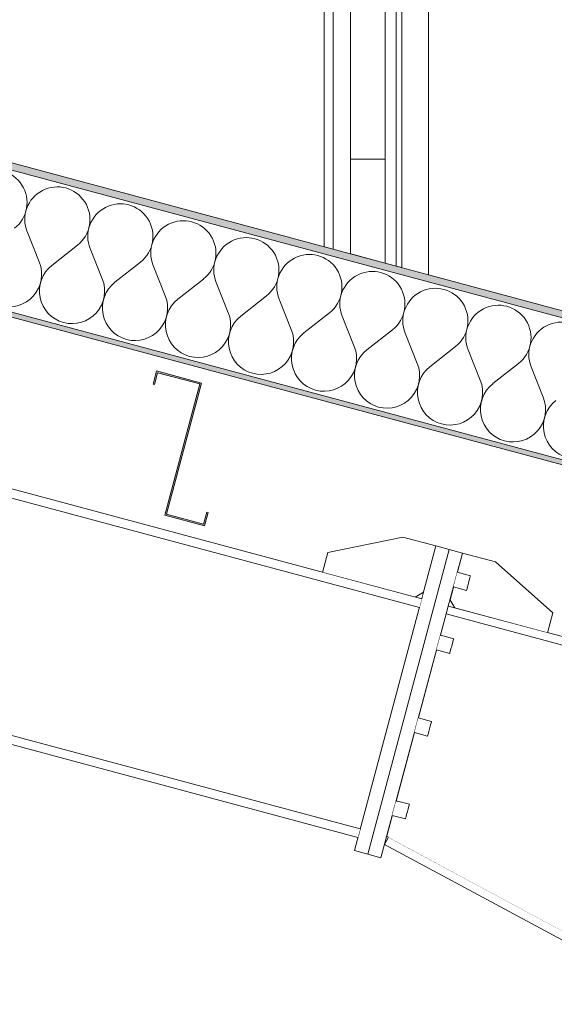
# Model space of a CAD drawing. Header units: millimetres. Extents: x -12989 to 381717, y -50461 to 30884.
# Tile 56 of 63: x 376338 to 377119, y -40516 to -39079. Entities that reach past the tile are written whole.
import ezdxf

# ---------------------------------------------------------------- set-up
doc = ezdxf.new("R2010")
doc.units = ezdxf.units.MM
doc.header["$MEASUREMENT"] = 0
doc.linetypes.add('Wipeout_Contour', pattern=[1000, 0, -1000])
for name, color, linetype in [('A_WYM_SYTUACJA', 7, 'Continuous'), ('AS_Belki.Import IFC', 7, 'Continuous'), ('AS_Blachy.Import IFC', 7, 'Continuous'), ('Nowe_04-ŚCIANY DZIAŁOWE', 7, 'Continuous'), ('Nowe_A__DACHY', 7, 'Continuous'), ('Nowe_A_WN_WYPOSAZENIE', 7, 'Continuous'), ('Otwory IFC.Import IFC', 7, 'Continuous')]:
    doc.layers.add(name, color=color, linetype=linetype)
for name, color, linetype, lineweight in [('A_WYM_SYTUACJA_Nr_pióra__1', 7, 'Continuous', 13), ('A_WYM_SYTUACJA_Nr_pióra__45', 7, 'Continuous', 15), ('A_WYM_SYTUACJA_Nr_pióra__85', 7, 'Continuous', 13), ('AS_Belki.Import IFC_Nr_pióra__1', 7, 'Continuous', 13), ('AS_Belki.Import IFC_Nr_pióra__90', 7, 'Continuous', 13), ('AS_Blachy.Import IFC_Nr_pióra__4', 7, 'Continuous', 13), ('Nowe_A__DACHY_Nr_pióra__52', 7, 'Continuous', 15), ('Nowe_A__DACHY_Nr_pióra__72', 7, 'Continuous', 13), ('Nowe_A_WN_WYPOSAZENIE_Nr_pióra__4', 7, 'Continuous', 13), ('Otwory IFC.Import IFC_Nr_pióra__4', 7, 'Continuous', 13)]:
    doc.layers.add(name, color=color, linetype=linetype, lineweight=lineweight)
doc.layers.add('Nowe_A__DACHY_Nr_pióra__162', color=7, linetype='Continuous', lineweight=5, true_color=0x6a6a6a)
doc.layers.add('Nowe_A__DACHY_Nr_pióra__174', color=7, linetype='Continuous', lineweight=5, true_color=0x6a6a6a)
doc.styles.add('STYL_AUTOMATYCZNY_5', font='arial.ttf')
doc.dimstyles.new('STYL_AUTOMATYCZNY__1', dxfattribs={"dimtxt": 139.999998, "dimasz": 57, "dimexe": 0.18, "dimexo": 0.0625, "dimgap": 0, "dimtad": 1, "dimdec": 0, "dimlfac": 0.1, "dimzin": 0, "dimdsep": 46, "dimtxsty": 'STYL_AUTOMATYCZNY_5', "dimblk": 'ARROWHEAD_6', "dimblk1": 'ARROWHEAD_6', "dimblk2": 'ARROWHEAD_6', "dimcen": 0.09, "dimse1": 1, "dimse2": 1, "dimclrd": 7, "dimclre": 7, "dimclrt": 7, "dimadec": 0, "dimazin": 0, "dimtfac": 1, "dimtdec": 4, "dimtmove": 0, "dimatfit": 3, "dimfxl": 0, "dimtolj": 1, "dimtzin": 0, "dimarcsym": 0})

# ---------------------------------------------------------------- blocks, each defined once
blk = doc.blocks.new('ElemPrzekroju_8_1', base_point=(363535.4, -45960.6))
at = {"color": 254, "linetype": 'Wipeout_Contour', "lineweight": 0, "ltscale": 1515404.826764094}
blk.add_wipeout([(376821.2, -39283.1), (376872, -39283.1), (376872, -38557), (376821.2, -38557)], dxfattribs=at).dxf.layer = 'Nowe_A_WN_WYPOSAZENIE'
at = {"color": 254, "linetype": 'Wipeout_Contour', "lineweight": 0, "ltscale": 1515618.144021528}
blk.add_wipeout([(376887.9, -39438.8), (376896.1, -39441), (376896.1, -38557), (376887.9, -38557)], dxfattribs=at).dxf.layer = 'Nowe_A_WN_WYPOSAZENIE'
at = {"color": 254, "linetype": 'Wipeout_Contour', "lineweight": 0, "ltscale": 1516741.27231344}
blk.add_wipeout([(377145, -39507.7), (377195.8, -39521.3), (377195.8, -38557), (377145, -38557)], dxfattribs=at).dxf.layer = 'Nowe_A_WN_WYPOSAZENIE'
at = {"color": 254, "linetype": 'Wipeout_Contour', "lineweight": 0, "ltscale": 1517821.763795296}
blk.add_wipeout([(377434.3, -38557), (377434.3, -39583.1), (377442.4, -39583.1), (377442.4, -38557)], dxfattribs=at).dxf.layer = 'Nowe_A_WN_WYPOSAZENIE'
at = {"color": 254, "linetype": 'Wipeout_Contour', "lineweight": 0, "ltscale": 1517981.54338207}
blk.add_wipeout([(377468.8, -39283.1), (377519.6, -39283.1), (377519.6, -38557), (377468.8, -38557)], dxfattribs=at).dxf.layer = 'Nowe_A_WN_WYPOSAZENIE'
at = {"color": 254, "linetype": 'Wipeout_Contour', "lineweight": 0, "ltscale": 1515214.662622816}
blk.add_wipeout([(376795.8, -38607.8), (376783.1, -38607.8), (376783.1, -39410.8), (376795.8, -39414.2)], dxfattribs=at).dxf.layer = 'Nowe_A_WN_WYPOSAZENIE'
at = {"color": 254, "linetype": 'Wipeout_Contour', "lineweight": 0, "ltscale": 1518281.59452651}
blk.add_wipeout([(377545, -38607.8), (377545, -39583.1), (377557.7, -39583.1), (377557.7, -38607.8)], dxfattribs=at).dxf.layer = 'Nowe_A_WN_WYPOSAZENIE'
at = {"color": 254, "linetype": 'Wipeout_Contour', "lineweight": 0, "ltscale": 1515063.853116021}
blk.add_wipeout([(376770.4, -38607.8), (376821.2, -38607.8), (376821.2, -38557), (376770.4, -38557)], dxfattribs=at).dxf.layer = 'Nowe_A_WN_WYPOSAZENIE'
at = {"color": 254, "linetype": 'Wipeout_Contour', "lineweight": 0, "ltscale": 1515424.05180805}
blk.add_wipeout([(376884.7, -38557), (376884.7, -38607.8), (376887.9, -38607.8), (376887.9, -38557)], dxfattribs=at).dxf.layer = 'Nowe_A_WN_WYPOSAZENIE'
at = {"color": 254, "linetype": 'Wipeout_Contour', "lineweight": 0, "ltscale": 1515713.113029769}
blk.add_wipeout([(376935, -38557), (376896.1, -38557), (376896.1, -39441), (376935, -39451.5)], dxfattribs=at).dxf.layer = 'Nowe_A_WN_WYPOSAZENIE'
at = {"color": 254, "linetype": 'Wipeout_Contour', "lineweight": 0, "ltscale": 1516209.043328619}
blk.add_wipeout([(377022.2, -38607.8), (377145, -38607.8), (377145, -38557), (377022.2, -38557)], dxfattribs=at).dxf.layer = 'Nowe_A_WN_WYPOSAZENIE'
at = {"color": 254, "linetype": 'Wipeout_Contour', "lineweight": 0, "ltscale": 1897223.158231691}
blk.add_wipeout([(377395.3, -38557), (377395.3, -39574.8), (377426.2, -39583.1), (377434.3, -39583.1), (377434.3, -38557)], dxfattribs=at).dxf.layer = 'Nowe_A_WN_WYPOSAZENIE'
at = {"color": 254, "linetype": 'Wipeout_Contour', "lineweight": 0, "ltscale": 1517667.786064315}
blk.add_wipeout([(377456.1, -38557), (377444.2, -38557), (377444.2, -38607.8), (377456.1, -38607.8)], dxfattribs=at).dxf.layer = 'Nowe_A_WN_WYPOSAZENIE'
at = {"color": 254, "linetype": 'Wipeout_Contour', "lineweight": 0, "ltscale": 1518045.095631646}
blk.add_wipeout([(377570.4, -38557), (377519.6, -38557), (377519.6, -38607.8), (377570.4, -38607.8)], dxfattribs=at).dxf.layer = 'Nowe_A_WN_WYPOSAZENIE'
at = {"color": 254, "linetype": 'Wipeout_Contour', "lineweight": 0, "ltscale": 1515584.054709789}
blk.add_wipeout([(376821.2, -39421), (376872, -39434.6), (376872, -39283.1), (376821.2, -39283.1)], dxfattribs=at).dxf.layer = 'Nowe_A_WN_WYPOSAZENIE'
at = {"color": 254, "linetype": 'Wipeout_Contour', "lineweight": 0, "ltscale": 1518463.838741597}
blk.add_wipeout([(377519.6, -39608.1), (377570.4, -39621.7), (377570.4, -39583.1), (377519.6, -39583.1)], dxfattribs=at).dxf.layer = 'Nowe_A_WN_WYPOSAZENIE'
at = {"layer": 'Nowe_A_WN_WYPOSAZENIE_Nr_pióra__4', "color": 7, "linetype": 'Continuous', "lineweight": 13}
for p, q in [((376821.2, -38557), (376770.4, -38557)), ((376770.4, -38607.8), (376770.4, -38557)), ((376821.2, -39283.1), (376821.2, -38557)), ((376896.1, -39441), (376896.1, -38557)), ((377145, -39507.7), (377145, -38557)), ((377570.4, -38557), (377519.6, -38557)), ((377570.4, -38607.8), (377570.4, -38557)), ((376821.2, -38607.8), (376770.4, -38607.8)), ((376783.1, -39410.8), (376783.1, -38607.8)), ((376795.8, -39414.2), (376795.8, -38607.8)), ((377570.4, -38607.8), (377519.6, -38607.8)), ((377545, -39583.1), (377545, -38607.8)), ((377557.7, -39583.1), (377557.7, -38607.8)), ((376821.2, -39421), (376821.2, -39283.1)), ((376821.2, -39283.1), (376872, -39283.1)), ((376872, -39434.6), (376872, -39283.1)), ((377570.4, -39621.7), (377570.4, -39583.1))]:
    blk.add_line(p, q, dxfattribs=at)
at = {"color": 254, "linetype": 'Wipeout_Contour', "lineweight": 0, "ltscale": 1515392.335884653}
blk.add_wipeout([(376884.7, -38607.8), (376884.7, -38557), (376872, -38557), (376872, -38607.8)], dxfattribs=at).dxf.layer = 'Nowe_A_WN_WYPOSAZENIE'
at = {"color": 254, "linetype": 'Wipeout_Contour', "lineweight": 0, "ltscale": 1515791.263735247}
blk.add_wipeout([(377022.2, -38557), (376935, -38557), (376935, -38607.8), (377022.2, -38607.8)], dxfattribs=at).dxf.layer = 'Nowe_A_WN_WYPOSAZENIE'
at = {"color": 254, "linetype": 'Wipeout_Contour', "lineweight": 0, "ltscale": 1517296.975273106}
blk.add_wipeout([(377318.6, -38557), (377318.6, -38607.8), (377395.3, -38607.8), (377395.3, -38557)], dxfattribs=at).dxf.layer = 'Nowe_A_WN_WYPOSAZENIE'
at = {"color": 254, "linetype": 'Wipeout_Contour', "lineweight": 0, "ltscale": 1517640.639225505}
blk.add_wipeout([(377442.4, -38557), (377442.4, -38607.8), (377444.2, -38607.8), (377444.2, -38557)], dxfattribs=at).dxf.layer = 'Nowe_A_WN_WYPOSAZENIE'
at = {"color": 254, "linetype": 'Wipeout_Contour', "lineweight": 0, "ltscale": 1517716.606769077}
blk.add_wipeout([(377468.8, -38607.8), (377468.8, -38557), (377456.1, -38557), (377456.1, -38607.8)], dxfattribs=at).dxf.layer = 'Nowe_A_WN_WYPOSAZENIE'
at = {"color": 254, "linetype": 'Wipeout_Contour', "lineweight": 0, "ltscale": 1138573.840392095}
blk.add_wipeout([(377468.8, -39583.1), (377426.2, -39583.1), (377468.8, -39594.5)], dxfattribs=at).dxf.layer = 'Nowe_A_WN_WYPOSAZENIE'
at = {"layer": 'Nowe_A_WN_WYPOSAZENIE_Nr_pióra__4', "color": 7, "linetype": 'Continuous', "lineweight": 13}
for p, q in [((376821.2, -38557), (376872, -38557)), ((376872, -39283.1), (376872, -38557)), ((376884.7, -38557), (376872, -38557)), ((376887.9, -38557), (376884.7, -38557)), ((376884.7, -38607.8), (376884.7, -38557)), ((376887.9, -38557), (376896.1, -38557)), ((376887.9, -39438.8), (376887.9, -38557)), ((376896.1, -38557), (376935, -38557)), ((376935, -39451.5), (376935, -38557)), ((377022.2, -38557), (376935, -38557)), ((377145, -38557), (377022.2, -38557)), ((377434.3, -38557), (377395.3, -38557)), ((377395.3, -39574.8), (377395.3, -38557)), ((377442.4, -38557), (377434.3, -38557)), ((377434.3, -39583.1), (377434.3, -38557)), ((377442.4, -39583.1), (377442.4, -38557)), ((377444.2, -38557), (377442.4, -38557)), ((377456.1, -38557), (377444.2, -38557)), ((377468.8, -38557), (377456.1, -38557)), ((377456.1, -38607.8), (377456.1, -38557)), ((377468.8, -38557), (377519.6, -38557)), ((376884.7, -38607.8), (376872, -38607.8)), ((376887.9, -38607.8), (376884.7, -38607.8)), ((377022.2, -38607.8), (376935, -38607.8)), ((377145, -38607.8), (377022.2, -38607.8)), ((377444.2, -38607.8), (377442.4, -38607.8)), ((377456.1, -38607.8), (377444.2, -38607.8)), ((377468.8, -38607.8), (377456.1, -38607.8))]:
    blk.add_line(p, q, dxfattribs=at)
at = {"color": 254, "linetype": 'Wipeout_Contour', "lineweight": 0, "ltscale": 1516899.891278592}
blk.add_wipeout([(377318.6, -38557), (377195.8, -38557), (377195.8, -38607.8), (377318.6, -38607.8)], dxfattribs=at).dxf.layer = 'Nowe_A_WN_WYPOSAZENIE'
at = {"color": 254, "linetype": 'Wipeout_Contour', "lineweight": 0, "ltscale": 1518196.602282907}
blk.add_wipeout([(377468.8, -39283.1), (377468.8, -39594.5), (377519.6, -39608.1), (377519.6, -39283.1)], dxfattribs=at).dxf.layer = 'Nowe_A_WN_WYPOSAZENIE'
at = {"layer": 'Nowe_A_WN_WYPOSAZENIE_Nr_pióra__4', "color": 7, "linetype": 'Continuous', "lineweight": 13}
for p, q in [((377195.8, -38557), (377145, -38557)), ((377195.8, -39521.3), (377195.8, -38557)), ((377318.6, -38557), (377195.8, -38557)), ((377395.3, -38557), (377318.6, -38557)), ((377468.8, -39283.1), (377468.8, -38557)), ((377519.6, -39283.1), (377519.6, -38557)), ((377318.6, -38607.8), (377195.8, -38607.8)), ((377395.3, -38607.8), (377318.6, -38607.8)), ((377468.8, -39583.1), (377468.8, -39283.1)), ((377468.8, -39283.1), (377519.6, -39283.1)), ((377519.6, -39608.1), (377519.6, -39283.1)), ((377468.8, -39583.1), (377426.2, -39583.1)), ((377468.8, -39594.5), (377468.8, -39583.1)), ((377570.4, -39583.1), (377519.6, -39583.1))]:
    blk.add_line(p, q, dxfattribs=at)
blk = doc.blocks.new('ElemPrzekroju_19_1', base_point=(363535.4, -45960.6))
at = {"color": 254, "linetype": 'Wipeout_Contour', "lineweight": 0, "ltscale": 18532288.84054093}
blk.add_wipeout([(364085.4, -40868.8), (364085.4, -45960.6), (365405.4, -45960.6), (365385.4, -45940.6), (365385.4, -44980.6), (365405.4, -44960.6), (365385.4, -44940.6), (365385.4, -43980.6), (365405.4, -43960.6), (365385.4, -43940.6), (365385.4, -42980.6), (365405.4, -42960.6), (365385.4, -42940.6), (365385.4, -42890.6), (365535.4, -42890.6), (365535.4, -42940.6), (365515.4, -42960.6), (365535.4, -42980.6), (365535.4, -43940.6), (365515.4, -43960.6), (365535.4, -43980.6), (365535.4, -44940.6), (365515.4, -44960.6), (365535.4, -44980.6), (365535.4, -45940.6), (365515.4, -45960.6), (368165.8, -45960.6), (368165.8, -43900.6), (369175.8, -43900.6), (369175.8, -45960.6), (377985.4, -45960.6), (377985.4, -40868.8), (377979.8, -40879.2), (376871, -40282.5), (376876.7, -40272), (376874.1, -40270.6), (376865.7, -40301.8), (376827, -40291.4), (376832.2, -40272.1), (371041.4, -38720.5), (371041.4, -38736.8), (371029.4, -38736.8), (371029.4, -38720.5), (365238.6, -40272.1), (365243.8, -40291.4), (365205.1, -40301.8), (365196.8, -40270.6), (365194.1, -40272), (365199.8, -40282.5), (364091, -40879.2)], dxfattribs=at).dxf.layer = 'Nowe_04-ŚCIANY DZIAŁOWE'
at = {"color": 254, "linetype": 'Wipeout_Contour', "lineweight": 0, "ltscale": 1137093.170385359}
blk.add_wipeout([(376928, -39914.7), (376915.7, -39921.8), (376925.4, -39924.4)], dxfattribs=at).dxf.layer = 'Nowe_04-ŚCIANY DZIAŁOWE'
at = {"color": 254, "linetype": 'Wipeout_Contour', "lineweight": 0, "ltscale": 1137231.988385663}
blk.add_wipeout([(376964, -39934.7), (376973.7, -39937.3), (376966.6, -39925.1)], dxfattribs=at).dxf.layer = 'Nowe_04-ŚCIANY DZIAŁOWE'
blk = doc.blocks.new('ElemPrzekroju_69_1', base_point=(363535.4, -45960.6))
at = {"color": 254, "linetype": 'Wipeout_Contour', "lineweight": 0, "ltscale": 4170288.677147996}
blk.add_wipeout([(376966.6, -39925.1), (376973.7, -39937.3), (377108.9, -39973.6), (377116.7, -39944.6), (377033, -39870.4), (376984.7, -39857.5), (376977.2, -39885.5), (376996.6, -39890.7), (376996.3, -39891.5), (376990.9, -39911.9), (376971.5, -39906.7)], dxfattribs=at).dxf.layer = 'AS_Blachy.Import IFC'
at = {"layer": 'AS_Blachy.Import IFC_Nr_pióra__4', "color": 7, "linetype": 'Continuous', "lineweight": 13}
for p, q in [((376984.7, -39857.5), (377033, -39870.4)), ((377033, -39870.4), (377116.7, -39944.6)), ((376973.7, -39937.3), (376966.6, -39925.1)), ((377116.7, -39944.6), (377108.9, -39973.6))]:
    blk.add_line(p, q, dxfattribs=at)
blk = doc.blocks.new('ElemPrzekroju_72_1', base_point=(363535.4, -45960.6))
at = {"color": 254, "linetype": 'Wipeout_Contour', "lineweight": 0, "ltscale": 1518412.399633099}
blk.add_wipeout([(376871, -40282.5), (377979.8, -40879.2), (377985.5, -40868.6), (376876.7, -40272)], dxfattribs=at).dxf.layer = 'AS_Blachy.Import IFC'
at = {"layer": 'AS_Blachy.Import IFC_Nr_pióra__4', "color": 7, "linetype": 'Continuous', "lineweight": 13}
for p, q in [((376876.7, -40272), (376871, -40282.5)), ((377979.8, -40879.2), (376871, -40282.5)), ((377985.4, -40868.6), (376876.7, -40272)), ((377985.4, -40868.8), (377979.8, -40879.2)), ((377985.5, -40868.6), (377985.4, -40868.6)), ((377985.5, -40868.6), (377985.4, -40868.8))]:
    blk.add_line(p, q, dxfattribs=at)
blk = doc.blocks.new('ElemPrzekroju_73_1', base_point=(363535.4, -45960.6))
at = {"color": 254, "linetype": 'Wipeout_Contour', "lineweight": 0, "ltscale": 8723688.518484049}
blk.add_wipeout([(376882.2, -40240), (376874, -40270.6), (377985.4, -40868.6), (377985.4, -40330.6), (377148.8, -40106.4), (377143.1, -40102.4), (377141.9, -40096.3), (377146, -40091.5), (377152.9, -40090.9), (377985.4, -40314), (377985.4, -40220.8), (376960.9, -39946.3), (376952.6, -39977.2), (376972, -39982.4), (376966.3, -40003.7), (376947, -39998.5), (376920.3, -40098), (376939.6, -40103.2), (376933.9, -40124.4), (376914.6, -40119.2), (376887.9, -40218.7), (376907.3, -40223.9), (376901.6, -40245.1)], dxfattribs=at).dxf.layer = 'AS_Blachy.Import IFC'
at = {"layer": 'AS_Blachy.Import IFC_Nr_pióra__4', "color": 7, "linetype": 'Continuous', "lineweight": 13}
for p, q in [((377985.4, -40220.8), (377985.4, -40224.1)), ((376876.7, -40272), (376874, -40270.6))]:
    blk.add_line(p, q, dxfattribs=at)
blk = doc.blocks.new('ElemPrzekroju_75_1', base_point=(363535.4, -45960.6))
at = {"color": 254, "linetype": 'Wipeout_Contour', "lineweight": 0, "ltscale": 2274305.477722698}
blk.add_wipeout([(376846.4, -40296.6), (376865.7, -40301.8), (376960.9, -39946.3), (376964, -39934.7), (376984.7, -39857.5), (376965.4, -39852.3)], dxfattribs=at).dxf.layer = 'AS_Blachy.Import IFC'
at = {"layer": 'AS_Blachy.Import IFC_Nr_pióra__4', "color": 7, "linetype": 'Continuous', "lineweight": 13}
for p, q in [((376965.4, -39852.3), (376984.7, -39857.5)), ((376984.7, -39857.5), (376964, -39934.7)), ((376960.9, -39946.3), (376865.7, -40301.8)), ((376846.4, -40296.6), (376865.7, -40301.8))]:
    blk.add_line(p, q, dxfattribs=at)
blk = doc.blocks.new('ElemPrzekroju_77_1', base_point=(363535.4, -45960.6))
at = {"color": 254, "linetype": 'Wipeout_Contour', "lineweight": 0, "ltscale": 2273878.577236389}
blk.add_wipeout([(376788.3, -39856.6), (376780.5, -39885.6), (376915.7, -39921.8), (376928, -39914.7), (376946.1, -39847.1), (376897.8, -39834.2)], dxfattribs=at).dxf.layer = 'AS_Blachy.Import IFC'
at = {"layer": 'AS_Blachy.Import IFC_Nr_pióra__4', "color": 7, "linetype": 'Continuous', "lineweight": 13}
for p, q in [((376788.3, -39856.6), (376897.8, -39834.2)), ((376897.8, -39834.2), (376946.1, -39847.1)), ((376780.5, -39885.6), (376788.3, -39856.6)), ((376928, -39914.7), (376915.7, -39921.8))]:
    blk.add_line(p, q, dxfattribs=at)
blk = doc.blocks.new('ElemPrzekroju_78_1', base_point=(363535.4, -45960.6))
at = {"color": 254, "linetype": 'Wipeout_Contour', "lineweight": 0, "ltscale": 1516082.194584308}
blk.add_wipeout([(376827, -40291.4), (376846.4, -40296.6), (376965.4, -39852.3), (376946.1, -39847.1)], dxfattribs=at).dxf.layer = 'AS_Blachy.Import IFC'
at = {"layer": 'AS_Blachy.Import IFC_Nr_pióra__4', "color": 7, "linetype": 'Continuous', "lineweight": 13}
for p, q in [((376946.1, -39847.1), (376827, -40291.4)), ((376965.4, -39852.3), (376846.4, -40296.6)), ((376946.1, -39847.1), (376965.4, -39852.3)), ((376827, -40291.4), (376846.4, -40296.6))]:
    blk.add_line(p, q, dxfattribs=at)
blk = doc.blocks.new('ElemPrzekroju_81_1', base_point=(363535.4, -45960.6))
at = {"color": 254, "linetype": 'Wipeout_Contour', "lineweight": 0, "ltscale": 1519173.26460136}
blk.add_wipeout([(376960.9, -39946.3), (378370.6, -40324), (378373.7, -40312.4), (376964, -39934.7)], dxfattribs=at).dxf.layer = 'AS_Blachy.Import IFC'
at = {"layer": 'AS_Blachy.Import IFC_Nr_pióra__4', "color": 7, "linetype": 'Continuous', "lineweight": 13}
for p, q in [((376960.9, -39946.3), (376964, -39934.7)), ((376964, -39934.7), (378373.4, -40312.4)), ((376960.9, -39946.3), (378370.6, -40324)), ((378370.6, -40324), (378373.4, -40313.4)), ((378373.4, -40312.4), (378373.7, -40312.4)), ((378373.4, -40313.4), (378373.7, -40312.4))]:
    blk.add_line(p, q, dxfattribs=at)
blk = doc.blocks.new('*X96', base_point=(363535.4, -45960.6))
at = {"layer": 'Nowe_A__DACHY_Nr_pióra__174', "color": 251, "linetype": 'Continuous', "lineweight": 5, "true_color": 0x6a6a6a}
for p, q in [((376349.2, -39388.6), (376366.9, -39432.8)), ((376422.8, -39408.4), (376385.3, -39437.8)), ((376441.1, -39413.3), (376458.9, -39457.5)), ((376514.7, -39433), (376477.3, -39462.4)), ((376533.1, -39437.9), (376550.9, -39482.1)), ((376606.7, -39457.7), (376569.3, -39487.1)), ((376625.1, -39462.6), (376642.9, -39506.8)), ((376698.7, -39482.3), (376661.3, -39511.7)), ((376717.1, -39487.2), (376734.9, -39531.4)), ((376790.7, -39507), (376753.3, -39536.4)), ((376809.1, -39511.9), (376826.9, -39556.1)), ((376882.7, -39531.6), (376845.3, -39561)), ((376901.1, -39536.5), (376918.9, -39580.7)), ((376974.7, -39556.3), (376937.3, -39585.7)), ((376993.1, -39561.2), (377010.8, -39605.4)), ((377066.7, -39580.9), (377029.2, -39610.3)), ((377085.1, -39585.8), (377102.8, -39630))]:
    blk.add_line(p, q, dxfattribs=at)
for centre, start, end in [((376301.4, -39346.3), 308.1301, 201.8699), ((376393.3, -39370.9), 308.1301, 201.8699), ((376485.3, -39395.6), 308.1301, 201.8699), ((376577.3, -39420.2), 308.1301, 201.8699), ((376669.3, -39444.9), 308.1301, 201.8699), ((376761.3, -39469.5), 308.1301, 201.8699), ((376322.7, -39450.6), 255, 21.8699), ((376414.7, -39475.2), 128.1301, 255), ((376853.3, -39494.2), 308.1301, 201.8699), ((376414.7, -39475.2), 255, 21.8699), ((376506.7, -39499.9), 128.1301, 255), ((376945.3, -39518.8), 308.1301, 201.8699), ((376506.7, -39499.9), 255, 21.8699), ((376598.7, -39524.5), 128.1301, 255), ((376598.7, -39524.5), 255, 21.8699), ((377037.3, -39543.5), 308.1301, 201.8699), ((376690.7, -39549.2), 128.1301, 255), ((377129.3, -39568.1), 308.1301, 201.8699), ((376690.7, -39549.2), 255, 21.8699), ((376782.7, -39573.8), 128.1301, 255), ((376782.7, -39573.8), 255, 21.8699), ((376874.7, -39598.5), 128.1301, 255), ((376874.7, -39598.5), 255, 21.8699), ((376966.7, -39623.1), 128.1301, 255), ((376966.7, -39623.1), 255, 21.8699), ((377058.6, -39647.8), 128.1301, 255), ((377058.6, -39647.8), 255, 21.8699), ((377150.6, -39672.4), 128.1301, 255)]:
    blk.add_arc(centre, 47.6, start, end, dxfattribs=at)
blk = doc.blocks.new('*X97', base_point=(363535.4, -45960.6))
at = {"layer": 'Nowe_A__DACHY_Nr_pióra__162', "linetype": 'Continuous', "lineweight": 5, "true_color": 0x6a6a6a}
blk.add_hatch(color=251, dxfattribs=at).paths.add_polyline_path([(371035.4, -38088.1), (371035.4, -38095.3), (378565.4, -40113), (378565.4, -40105.7)])
blk = doc.blocks.new('ElemPrzekroju_84_1', base_point=(363535.4, -45960.6))
at = {"layer": 'Nowe_A__DACHY_Nr_pióra__162', "linetype": 'Continuous', "lineweight": 0, "true_color": 0x353535}
blk.add_hatch(color=250, dxfattribs=at).paths.add_polyline_path([(371035.4, -37881), (378565.4, -39898.7), (378565.4, -39888.3), (371035.4, -37870.7)])
at = {"color": 254, "linetype": 'Wipeout_Contour', "lineweight": 0, "ltscale": 1507295.40112912}
blk.add_wipeout([(371035.4, -38088.1), (378565.4, -40105.7), (378565.4, -39898.7), (371035.4, -37881)], dxfattribs=at).dxf.layer = 'Nowe_A__DACHY'
at = {"layer": 'Nowe_A__DACHY', "lineweight": 0}
blk.add_blockref('*X96', (363535.4, -45960.6), dxfattribs=at)
at = {"color": 254, "linetype": 'Wipeout_Contour', "lineweight": 0, "ltscale": 1507339.749444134}
blk.add_wipeout([(371035.4, -38088.1), (371035.4, -38095.3), (378565.4, -40113), (378565.4, -40105.7)], dxfattribs=at).dxf.layer = 'Nowe_A__DACHY'
at = {"layer": 'Nowe_A__DACHY_Nr_pióra__52', "color": 7, "linetype": 'Continuous', "lineweight": 15}
for p, q in [((371035.4, -37870.7), (378565.4, -39888.3)), ((371035.4, -37881), (378565.4, -39898.7)), ((371035.4, -38088.1), (378565.4, -40105.7))]:
    blk.add_line(p, q, dxfattribs=at)
at = {"layer": 'Nowe_A__DACHY_Nr_pióra__72', "color": 7, "linetype": 'Continuous', "lineweight": 13}
blk.add_line((371035.4, -38095.3), (378385.4, -40064.8), dxfattribs=at)
at = {"layer": 'Nowe_A__DACHY', "lineweight": 0}
blk.add_blockref('*X97', (363535.4, -45960.6), dxfattribs=at)
blk = doc.blocks.new('ElemPrzekroju_91_1', base_point=(363535.4, -45960.6))
at = {"color": 254, "linetype": 'Wipeout_Contour', "lineweight": 0, "ltscale": 1516214.793199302}
blk.add_wipeout([(376914.6, -40119.2), (376933.9, -40124.4), (376934.1, -40123.6), (376914.8, -40118.4)], dxfattribs=at).dxf.layer = 'Otwory IFC.Import IFC'
at = {"color": 254, "linetype": 'Wipeout_Contour', "lineweight": 0, "ltscale": 1516215.792790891}
blk.add_wipeout([(376914.8, -40118.4), (376934.1, -40123.6), (376934.8, -40121.3), (376915.4, -40116.1)], dxfattribs=at).dxf.layer = 'Otwory IFC.Import IFC'
at = {"color": 254, "linetype": 'Wipeout_Contour', "lineweight": 0, "ltscale": 1516217.63987414}
blk.add_wipeout([(376915.4, -40116.1), (376934.8, -40121.3), (376935.7, -40117.8), (376916.4, -40112.7)], dxfattribs=at).dxf.layer = 'Otwory IFC.Import IFC'
at = {"color": 254, "linetype": 'Wipeout_Contour', "lineweight": 0, "ltscale": 1516220.05329749}
blk.add_wipeout([(376916.4, -40112.7), (376935.7, -40117.8), (376936.8, -40113.8), (376917.4, -40108.6)], dxfattribs=at).dxf.layer = 'Otwory IFC.Import IFC'
at = {"layer": 'Otwory IFC.Import IFC_Nr_pióra__4', "color": 7, "linetype": 'Continuous', "lineweight": 13}
for p, q in [((376933.9, -40124.4), (376934.1, -40123.6)), ((376934.1, -40123.6), (376934.8, -40121.3))]:
    blk.add_line(p, q, dxfattribs=at)
at = {"color": 254, "linetype": 'Wipeout_Contour', "lineweight": 0, "ltscale": 1516222.665772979}
blk.add_wipeout([(376918.5, -40104.5), (376917.4, -40108.6), (376936.8, -40113.8), (376937.9, -40109.7)], dxfattribs=at).dxf.layer = 'Otwory IFC.Import IFC'
at = {"layer": 'Otwory IFC.Import IFC_Nr_pióra__4', "color": 7, "linetype": 'Continuous', "lineweight": 13}
for p, q in [((376933.9, -40124.4), (376914.6, -40119.2)), ((376934.8, -40121.3), (376935.7, -40117.8))]:
    blk.add_line(p, q, dxfattribs=at)
at = {"color": 254, "linetype": 'Wipeout_Contour', "lineweight": 0, "ltscale": 1516225.079552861}
blk.add_wipeout([(376918.5, -40104.5), (376937.9, -40109.7), (376938.8, -40106.3), (376919.5, -40101.1)], dxfattribs=at).dxf.layer = 'Otwory IFC.Import IFC'
at = {"layer": 'Otwory IFC.Import IFC_Nr_pióra__4', "color": 7, "linetype": 'Continuous', "lineweight": 13}
blk.add_line((376935.7, -40117.8), (376936.8, -40113.8), dxfattribs=at)
at = {"color": 254, "linetype": 'Wipeout_Contour', "lineweight": 0, "ltscale": 1516226.927085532}
blk.add_wipeout([(376919.5, -40101.1), (376938.8, -40106.3), (376939.4, -40104), (376920.1, -40098.8)], dxfattribs=at).dxf.layer = 'Otwory IFC.Import IFC'
at = {"color": 254, "linetype": 'Wipeout_Contour', "lineweight": 0, "ltscale": 1516227.926966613}
blk.add_wipeout([(376920.3, -40098), (376920.1, -40098.8), (376939.4, -40104), (376939.6, -40103.2)], dxfattribs=at).dxf.layer = 'Otwory IFC.Import IFC'
at = {"layer": 'Otwory IFC.Import IFC_Nr_pióra__4', "color": 7, "linetype": 'Continuous', "lineweight": 13}
for p, q in [((376939.6, -40103.2), (376920.3, -40098)), ((376936.8, -40113.8), (376937.9, -40109.7)), ((376937.9, -40109.7), (376938.8, -40106.3)), ((376938.8, -40106.3), (376939.4, -40104)), ((376939.4, -40104), (376939.6, -40103.2))]:
    blk.add_line(p, q, dxfattribs=at)
blk = doc.blocks.new('ElemPrzekroju_92_1', base_point=(363535.4, -45960.6))
at = {"color": 254, "linetype": 'Wipeout_Contour', "lineweight": 0, "ltscale": 1516351.552888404}
blk.add_wipeout([(376971.5, -39906.7), (376990.9, -39911.9), (376991.1, -39911.1), (376971.8, -39905.9)], dxfattribs=at).dxf.layer = 'Otwory IFC.Import IFC'
at = {"color": 254, "linetype": 'Wipeout_Contour', "lineweight": 0, "ltscale": 1516352.556131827}
blk.add_wipeout([(376971.8, -39905.9), (376991.1, -39911.1), (376991.7, -39908.8), (376972.4, -39903.6)], dxfattribs=at).dxf.layer = 'Otwory IFC.Import IFC'
at = {"color": 254, "linetype": 'Wipeout_Contour', "lineweight": 0, "ltscale": 1516354.409953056}
blk.add_wipeout([(376973.3, -39900.2), (376972.4, -39903.6), (376991.7, -39908.8), (376992.6, -39905.3)], dxfattribs=at).dxf.layer = 'Otwory IFC.Import IFC'
at = {"color": 254, "linetype": 'Wipeout_Contour', "lineweight": 0, "ltscale": 1516356.832220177}
blk.add_wipeout([(376973.3, -39900.2), (376992.6, -39905.3), (376993.7, -39901.3), (376974.4, -39896.1)], dxfattribs=at).dxf.layer = 'Otwory IFC.Import IFC'
at = {"layer": 'Otwory IFC.Import IFC_Nr_pióra__4', "color": 7, "linetype": 'Continuous', "lineweight": 13}
for p, q in [((376990.9, -39911.9), (376991.1, -39911.1)), ((376991.1, -39911.1), (376991.7, -39908.8))]:
    blk.add_line(p, q, dxfattribs=at)
at = {"color": 254, "linetype": 'Wipeout_Contour', "lineweight": 0, "ltscale": 1516359.454230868}
blk.add_wipeout([(376974.4, -39896.1), (376993.7, -39901.3), (376994.8, -39897.2), (376975.5, -39892)], dxfattribs=at).dxf.layer = 'Otwory IFC.Import IFC'
at = {"layer": 'Otwory IFC.Import IFC_Nr_pióra__4', "color": 7, "linetype": 'Continuous', "lineweight": 13}
for p, q in [((376990.9, -39911.9), (376971.5, -39906.7)), ((376991.7, -39908.8), (376992.6, -39905.3))]:
    blk.add_line(p, q, dxfattribs=at)
at = {"color": 254, "linetype": 'Wipeout_Contour', "lineweight": 0, "ltscale": 1516361.876805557}
blk.add_wipeout([(376976.4, -39888.6), (376975.5, -39892), (376994.8, -39897.2), (376995.7, -39893.8)], dxfattribs=at).dxf.layer = 'Otwory IFC.Import IFC'
at = {"layer": 'Otwory IFC.Import IFC_Nr_pióra__4', "color": 7, "linetype": 'Continuous', "lineweight": 13}
blk.add_line((376992.6, -39905.3), (376993.7, -39901.3), dxfattribs=at)
at = {"color": 254, "linetype": 'Wipeout_Contour', "lineweight": 0, "ltscale": 1516363.731065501}
blk.add_wipeout([(376976.4, -39888.6), (376995.7, -39893.8), (376996.3, -39891.5), (376977, -39886.3)], dxfattribs=at).dxf.layer = 'Otwory IFC.Import IFC'
at = {"color": 254, "linetype": 'Wipeout_Contour', "lineweight": 0, "ltscale": 1516364.734621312}
blk.add_wipeout([(376977, -39886.3), (376996.3, -39891.5), (376996.6, -39890.7), (376977.2, -39885.5)], dxfattribs=at).dxf.layer = 'Otwory IFC.Import IFC'
at = {"layer": 'Otwory IFC.Import IFC_Nr_pióra__4', "color": 7, "linetype": 'Continuous', "lineweight": 13}
for p, q in [((376996.6, -39890.7), (376977.2, -39885.5)), ((376993.7, -39901.3), (376994.8, -39897.2)), ((376994.8, -39897.2), (376995.7, -39893.8)), ((376995.7, -39893.8), (376996.3, -39891.5)), ((376996.3, -39891.5), (376996.6, -39890.7))]:
    blk.add_line(p, q, dxfattribs=at)
blk = doc.blocks.new('ElemPrzekroju_93_1', base_point=(363535.4, -45960.6))
at = {"color": 254, "linetype": 'Wipeout_Contour', "lineweight": 0, "ltscale": 1516137.310887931}
blk.add_wipeout([(376882.5, -40239.2), (376882.2, -40240), (376901.6, -40245.1), (376901.8, -40244.3)], dxfattribs=at).dxf.layer = 'Otwory IFC.Import IFC'
at = {"color": 254, "linetype": 'Wipeout_Contour', "lineweight": 0, "ltscale": 1516138.308409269}
blk.add_wipeout([(376883.1, -40236.9), (376882.5, -40239.2), (376901.8, -40244.3), (376902.4, -40242)], dxfattribs=at).dxf.layer = 'Otwory IFC.Import IFC'
at = {"color": 254, "linetype": 'Wipeout_Contour', "lineweight": 0, "ltscale": 1516140.151654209}
blk.add_wipeout([(376883.1, -40236.9), (376902.4, -40242), (376903.3, -40238.6), (376884, -40233.4)], dxfattribs=at).dxf.layer = 'Otwory IFC.Import IFC'
at = {"color": 254, "linetype": 'Wipeout_Contour', "lineweight": 0, "ltscale": 1516142.560098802}
blk.add_wipeout([(376884, -40233.4), (376903.3, -40238.6), (376904.4, -40234.5), (376885.1, -40229.3)], dxfattribs=at).dxf.layer = 'Otwory IFC.Import IFC'
at = {"layer": 'Otwory IFC.Import IFC_Nr_pióra__4', "color": 7, "linetype": 'Continuous', "lineweight": 13}
for p, q in [((376901.8, -40244.3), (376902.4, -40242)), ((376901.6, -40245.1), (376901.8, -40244.3))]:
    blk.add_line(p, q, dxfattribs=at)
at = {"color": 254, "linetype": 'Wipeout_Contour', "lineweight": 0, "ltscale": 1516145.167156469}
blk.add_wipeout([(376885.1, -40229.3), (376904.4, -40234.5), (376905.5, -40230.5), (376886.2, -40225.3)], dxfattribs=at).dxf.layer = 'Otwory IFC.Import IFC'
at = {"layer": 'Otwory IFC.Import IFC_Nr_pióra__4', "color": 7, "linetype": 'Continuous', "lineweight": 13}
for p, q in [((376901.6, -40245.1), (376882.2, -40240)), ((376902.4, -40242), (376903.3, -40238.6))]:
    blk.add_line(p, q, dxfattribs=at)
at = {"color": 254, "linetype": 'Wipeout_Contour', "lineweight": 0, "ltscale": 1516147.575918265}
blk.add_wipeout([(376887.1, -40221.8), (376886.2, -40225.3), (376905.5, -40230.5), (376906.4, -40227)], dxfattribs=at).dxf.layer = 'Otwory IFC.Import IFC'
at = {"layer": 'Otwory IFC.Import IFC_Nr_pióra__4', "color": 7, "linetype": 'Continuous', "lineweight": 13}
blk.add_line((376903.3, -40238.6), (376904.4, -40234.5), dxfattribs=at)
at = {"color": 254, "linetype": 'Wipeout_Contour', "lineweight": 0, "ltscale": 1516149.419595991}
blk.add_wipeout([(376887.1, -40221.8), (376906.4, -40227), (376907, -40224.7), (376887.7, -40219.5)], dxfattribs=at).dxf.layer = 'Otwory IFC.Import IFC'
at = {"color": 254, "linetype": 'Wipeout_Contour', "lineweight": 0, "ltscale": 1516150.417426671}
blk.add_wipeout([(376887.7, -40219.5), (376907, -40224.7), (376907.3, -40223.9), (376887.9, -40218.7)], dxfattribs=at).dxf.layer = 'Otwory IFC.Import IFC'
at = {"layer": 'Otwory IFC.Import IFC_Nr_pióra__4', "color": 7, "linetype": 'Continuous', "lineweight": 13}
for p, q in [((376907.3, -40223.9), (376887.9, -40218.7)), ((376905.5, -40230.5), (376906.4, -40227)), ((376906.4, -40227), (376907, -40224.7)), ((376907, -40224.7), (376907.3, -40223.9)), ((376904.4, -40234.5), (376905.5, -40230.5))]:
    blk.add_line(p, q, dxfattribs=at)
blk = doc.blocks.new('ElemPrzekroju_94_1', base_point=(363535.4, -45960.6))
at = {"color": 254, "linetype": 'Wipeout_Contour', "lineweight": 0, "ltscale": 1516292.436410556}
blk.add_wipeout([(376947, -39998.5), (376966.3, -40003.7), (376966.5, -40002.9), (376947.2, -39997.7)], dxfattribs=at).dxf.layer = 'Otwory IFC.Import IFC'
at = {"color": 254, "linetype": 'Wipeout_Contour', "lineweight": 0, "ltscale": 1516293.438100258}
blk.add_wipeout([(376947.2, -39997.7), (376966.5, -40002.9), (376967.1, -40000.6), (376947.8, -39995.4)], dxfattribs=at).dxf.layer = 'Otwory IFC.Import IFC'
at = {"color": 254, "linetype": 'Wipeout_Contour', "lineweight": 0, "ltscale": 1516295.289012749}
blk.add_wipeout([(376948.7, -39991.9), (376947.8, -39995.4), (376967.1, -40000.6), (376968, -39997.1)], dxfattribs=at).dxf.layer = 'Otwory IFC.Import IFC'
at = {"color": 254, "linetype": 'Wipeout_Contour', "lineweight": 0, "ltscale": 1516297.707443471}
blk.add_wipeout([(376948.7, -39991.9), (376968, -39997.1), (376969.1, -39993), (376949.8, -39987.9)], dxfattribs=at).dxf.layer = 'Otwory IFC.Import IFC'
at = {"layer": 'Otwory IFC.Import IFC_Nr_pióra__4', "color": 7, "linetype": 'Continuous', "lineweight": 13}
for p, q in [((376966.3, -40003.7), (376966.5, -40002.9)), ((376966.5, -40002.9), (376967.1, -40000.6))]:
    blk.add_line(p, q, dxfattribs=at)
at = {"color": 254, "linetype": 'Wipeout_Contour', "lineweight": 0, "ltscale": 1516300.325336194}
blk.add_wipeout([(376949.8, -39987.9), (376969.1, -39993), (376970.2, -39989), (376950.9, -39983.8)], dxfattribs=at).dxf.layer = 'Otwory IFC.Import IFC'
at = {"layer": 'Otwory IFC.Import IFC_Nr_pióra__4', "color": 7, "linetype": 'Continuous', "lineweight": 13}
for p, q in [((376967.1, -40000.6), (376968, -39997.1)), ((376966.3, -40003.7), (376947, -39998.5))]:
    blk.add_line(p, q, dxfattribs=at)
at = {"color": 254, "linetype": 'Wipeout_Contour', "lineweight": 0, "ltscale": 1516302.744122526}
blk.add_wipeout([(376951.8, -39980.3), (376950.9, -39983.8), (376970.2, -39989), (376971.1, -39985.5)], dxfattribs=at).dxf.layer = 'Otwory IFC.Import IFC'
at = {"layer": 'Otwory IFC.Import IFC_Nr_pióra__4', "color": 7, "linetype": 'Continuous', "lineweight": 13}
blk.add_line((376968, -39997.1), (376969.1, -39993), dxfattribs=at)
at = {"color": 254, "linetype": 'Wipeout_Contour', "lineweight": 0, "ltscale": 1516304.595488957}
blk.add_wipeout([(376951.8, -39980.3), (376971.1, -39985.5), (376971.7, -39983.2), (376952.4, -39978)], dxfattribs=at).dxf.layer = 'Otwory IFC.Import IFC'
at = {"color": 254, "linetype": 'Wipeout_Contour', "lineweight": 0, "ltscale": 1516305.597442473}
blk.add_wipeout([(376952.4, -39978), (376971.7, -39983.2), (376972, -39982.4), (376952.6, -39977.2)], dxfattribs=at).dxf.layer = 'Otwory IFC.Import IFC'
at = {"layer": 'Otwory IFC.Import IFC_Nr_pióra__4', "color": 7, "linetype": 'Continuous', "lineweight": 13}
for p, q in [((376972, -39982.4), (376952.6, -39977.2)), ((376971.1, -39985.5), (376971.7, -39983.2)), ((376971.7, -39983.2), (376972, -39982.4)), ((376969.1, -39993), (376970.2, -39989)), ((376970.2, -39989), (376971.1, -39985.5))]:
    blk.add_line(p, q, dxfattribs=at)
blk = doc.blocks.new('ElemPrzekroju_122_1', base_point=(363535.4, -45960.6))
at = {"color": 254, "linetype": 'Wipeout_Contour', "lineweight": 0, "ltscale": 1504069.301764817}
blk.add_wipeout([(371041.4, -38707.3), (371041.4, -38720.5), (376832.2, -40272.1), (376835.5, -40259.9)], dxfattribs=at).dxf.layer = 'AS_Belki.Import IFC'
at = {"color": 254, "linetype": 'Wipeout_Contour', "lineweight": 0, "ltscale": 1504102.802707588}
blk.add_wipeout([(371041.4, -38347.8), (371041.4, -38360.9), (376922.1, -39936.7), (376925.4, -39924.4)], dxfattribs=at).dxf.layer = 'AS_Belki.Import IFC'
at = {"layer": 'AS_Belki.Import IFC_Nr_pióra__90', "color": 7, "linetype": 'Continuous', "lineweight": 13}
for p, q in [((371041.4, -38347.8), (376925.4, -39924.4)), ((371041.4, -38360.9), (376922.1, -39936.7)), ((371041.4, -38707.3), (376835.5, -40259.9)), ((371041.4, -38720.5), (376832.2, -40272.1))]:
    blk.add_line(p, q, dxfattribs=at)
blk = doc.blocks.new('ElemPrzekroju_123_1', base_point=(363535.4, -45960.6))
at = {"layer": 'AS_Belki.Import IFC', "linetype": 'Continuous', "lineweight": 0, "true_color": 0x000000}
blk.add_hatch(color=18, dxfattribs=at).paths.add_polyline_path([(376613.3, -39798.3), (376611.3, -39797.8), (376606.7, -39815.2), (376552.6, -39800.7), (376603.8, -39609.4), (376538.1, -39591.8), (376533, -39611.1), (376534.9, -39611.7), (376539.6, -39594.3), (376601.4, -39610.8), (376550.1, -39802.1), (376608.1, -39817.6)])
at = {"layer": 'AS_Belki.Import IFC_Nr_pióra__1', "color": 7, "linetype": 'Continuous', "lineweight": 13}
for p, q in [((376538.1, -39591.8), (376533, -39611.1)), ((376539.6, -39594.3), (376534.9, -39611.7)), ((376538.1, -39591.8), (376603.8, -39609.4)), ((376539.6, -39594.3), (376601.4, -39610.8)), ((376603.8, -39609.4), (376552.6, -39800.7)), ((376533, -39611.1), (376534.9, -39611.7)), ((376601.4, -39610.8), (376550.1, -39802.1)), ((376550.1, -39802.1), (376608.1, -39817.6)), ((376552.6, -39800.7), (376606.7, -39815.2)), ((376611.3, -39797.8), (376606.7, -39815.2)), ((376613.3, -39798.3), (376608.1, -39817.6)), ((376611.3, -39797.8), (376613.3, -39798.3))]:
    blk.add_line(p, q, dxfattribs=at)
blk = doc.blocks.new('*D189', base_point=(363535.4, -45960.6))
at = {"layer": 'A_WYM_SYTUACJA_Nr_pióra__45', "color": 7, "linetype": 'Continuous', "lineweight": 15}
for p, q in [((371249.3, -37188.4), (371175.8, -37230.9)), ((378705.8, -39248.5), (378779.3, -39206.1))]:
    blk.add_line(p, q, dxfattribs=at)
at = {"layer": 'A_WYM_SYTUACJA_Nr_pióra__85', "color": 7, "linetype": 'Continuous', "lineweight": 13}
for p, q in [((371198, -37264), (371227.1, -37155.3)), ((371169.1, -37198), (371212.5, -37209.7)), ((371212.5, -37209.7), (378742.5, -39227.3)), ((378728, -39281.6), (378757.1, -39173)), ((378742.5, -39227.3), (378786, -39239))]:
    blk.add_line(p, q, dxfattribs=at)
at = {"layer": 'A_WYM_SYTUACJA_Nr_pióra__1', "color": 7, "lineweight": 13, "insert": (374830.1, -38150), "char_height": 140, "attachment_point": 7, "rotation": 345, "style": 'STYL_AUTOMATYCZNY_5'}
blk.add_mtext('\\A1;{\\pql;\\fArial|b0|i0|c238|p0;\\W1.000000;780}', dxfattribs=at)
blk = doc.blocks.new('ARROWHEAD_6')
at = {"color": 0, "linetype": 'Continuous', "lineweight": 0}
for p, q in [((-0.5, -0.5), (0.5, 0.5)), ((0, 0), (-1, 0))]:
    blk.add_line(p, q, dxfattribs=at)

msp = doc.modelspace()

# ---------------------------------------------------------------- block references
at = {"layer": 'Nowe_A_WN_WYPOSAZENIE', "lineweight": 0}
msp.add_blockref('ElemPrzekroju_8_1', (363535.4, -45960.6), dxfattribs=at)

# ---------------------------------------------------------------- next in the draw order: block references
at = {"layer": 'Nowe_04-ŚCIANY DZIAŁOWE', "lineweight": 0}
msp.add_blockref('ElemPrzekroju_19_1', (363535.4, -45960.6), dxfattribs=at)

# ---------------------------------------------------------------- next in the draw order: block references
at = {"layer": 'AS_Blachy.Import IFC', "lineweight": 0}
for name in ['ElemPrzekroju_69_1', 'ElemPrzekroju_72_1']:
    msp.add_blockref(name, (363535.4, -45960.6), dxfattribs=at)

# ---------------------------------------------------------------- next in the draw order: block references
msp.add_blockref('ElemPrzekroju_73_1', (363535.4, -45960.6), dxfattribs=at)

# ---------------------------------------------------------------- next in the draw order: block references
msp.add_blockref('ElemPrzekroju_75_1', (363535.4, -45960.6), dxfattribs=at)

# ---------------------------------------------------------------- next in the draw order: block references
msp.add_blockref('ElemPrzekroju_77_1', (363535.4, -45960.6), dxfattribs=at)

# ---------------------------------------------------------------- next in the draw order: block references
msp.add_blockref('ElemPrzekroju_78_1', (363535.4, -45960.6), dxfattribs=at)

# ---------------------------------------------------------------- next in the draw order: block references
msp.add_blockref('ElemPrzekroju_81_1', (363535.4, -45960.6), dxfattribs=at)
at = {"layer": 'Otwory IFC.Import IFC', "lineweight": 0}
msp.add_blockref('ElemPrzekroju_93_1', (363535.4, -45960.6), dxfattribs=at)

# ---------------------------------------------------------------- next in the draw order: block references
at = {"layer": 'Nowe_A__DACHY', "lineweight": 0}
msp.add_blockref('ElemPrzekroju_84_1', (363535.4, -45960.6), dxfattribs=at)

# ---------------------------------------------------------------- next in the draw order: block references
at = {"layer": 'Otwory IFC.Import IFC', "lineweight": 0}
for name in ['ElemPrzekroju_92_1', 'ElemPrzekroju_94_1', 'ElemPrzekroju_91_1']:
    msp.add_blockref(name, (363535.4, -45960.6), dxfattribs=at)

# ---------------------------------------------------------------- next in the draw order: block references
at = {"layer": 'AS_Belki.Import IFC', "lineweight": 0}
msp.add_blockref('ElemPrzekroju_122_1', (363535.4, -45960.6), dxfattribs=at)

# ---------------------------------------------------------------- next in the draw order: block references
msp.add_blockref('ElemPrzekroju_123_1', (363535.4, -45960.6), dxfattribs=at)

# ---------------------------------------------------------------- next in the draw order: dimensions: what is measured, and where the dimension line sits
at = {"layer": 'A_WYM_SYTUACJA', "color": 7, "linetype": 'Continuous', "lineweight": 13}
dim = msp.add_linear_dim(base=(378742.5, -39227.3), p1=(371035.4, -37870.7), p2=(378565.4, -39888.3), angle=345, dimstyle='STYL_AUTOMATYCZNY__1', dxfattribs=at)
dim.commit()
dim.dimension.update_dxf_attribs({"geometry": '*D189', "text_midpoint": (375002.5, -38123.7), "dimtype": 160, "text_rotation": 345})

doc.saveas('drawing.dxf')
